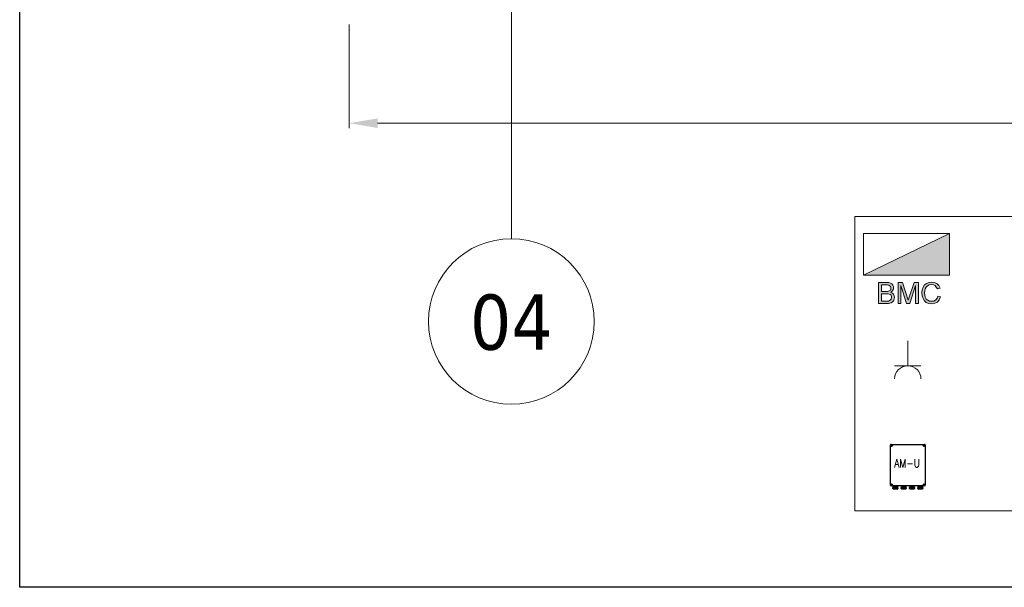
# Model space of a CAD drawing. Extents: x 50445 to 145605, y -10968 to 41989.
# Tile 45 of 256: x 50445 to 53417, y 20584 to 22298. Entities that reach past the tile are written whole.
import ezdxf

# ---------------------------------------------------------------- set-up
doc = ezdxf.new("R2010")
doc.units = 0
doc.header["$LTSCALE"] = 414.30304
doc.header["$MEASUREMENT"] = 0
doc.linetypes.add('stramien', pattern=[22.225, 12.7, -3.175, 3.175, -3.175])
doc.layers.get('0').update_dxf_attribs({"linetype": 'CONTINUOUS'})
doc.layers.get('Defpoints').update_dxf_attribs({"linetype": 'CONTINUOUS'})
for name, color, linetype, lineweight in [('A-DETL-GENF', 3, 'CONTINUOUS', 18), ('LIJN18', 30, 'CONTINUOUS', 18), ('S-GRID', 1, 'CONTINUOUS', 18)]:
    doc.layers.add(name, color=color, linetype=linetype, lineweight=lineweight)
doc.styles.add('ROMANS', font='romans', dxfattribs={"width": 0.8})
doc.styles.add('Tahoma', font='tahoma.ttf', dxfattribs={"height": 333.256173})
doc.dimstyles.get("Standard").update_dxf_attribs({"dimtxt": 0.18, "dimasz": 0.18, "dimexe": 0.18, "dimexo": 0.0625, "dimgap": 0.09, "dimtad": 0, "dimtih": 1, "dimtoh": 1, "dimdec": 4, "dimzin": 0, "dimdsep": 46, "dimtxsty": 'Standard', "dimcen": 0.09, "dimadec": 0, "dimazin": 0, "dimtfac": 1, "dimtdec": 4, "dimtofl": 0, "dimtmove": 0, "dimatfit": 3, "dimfxl": 1, "dimtolj": 1, "dimtzin": 0, "dimarcsym": 0})

# ---------------------------------------------------------------- blocks, each defined once
blk = doc.blocks.new('*D513')
at = {"layer": 'Defpoints', "color": 0, "linetype": 'Continuous', "lineweight": 0, "transparency": 16777216}
for p in [(51438.9, 22298.8), (58318.9, 22299.8), (51438.9, 21985.4)]:
    blk.add_point(p, dxfattribs=at)
at = {"layer": 'LIJN18', "color": 0, "linetype": 'Continuous', "lineweight": 0, "transparency": 16777216}
for p, q in [((51438.9, 22283.8), (51438.9, 21970.4)), ((58318.9, 22284.8), (58318.9, 21970.4)), ((58232.9, 21985.4), (51524.9, 21985.4))]:
    blk.add_line(p, q, dxfattribs=at)
for points in [[(51524.9, 21999.8), (51524.9, 21971.1), (51438.9, 21985.4)], [(58232.9, 21999.8), (58232.9, 21971.1), (58318.9, 21985.4)]]:
    blk.add_solid(points, dxfattribs=at)
at = {"layer": 'LIJN18', "color": 0, "linetype": 'Continuous', "lineweight": 0, "transparency": 16777216, "insert": (54878.9, 22053.4), "char_height": 86, "attachment_point": 5}
blk.add_mtext('\\A1;6555', dxfattribs=at)
blk = doc.blocks.new('Grid - 5 mm-3639987-plotview doorsnede C C  -  1 op 100')
at = {"layer": 'S-GRID'}
blk.add_circle((4516.6, -11135), 500, dxfattribs=at)
for start, end in [(360, 180), (180, 360)]:
    blk.add_arc((4516.6, -11135), 500, start, end, dxfattribs=at)
blk = doc.blocks.new('65_KU_symbool - brandmeldcentrale - 65_KU_symbool - brandmeldcentrale-3618084-renvooi bouwvoorbereiding')
at = {"layer": 'A-DETL-GENF'}
for points in [[(7704, 45416), (8362, 45416), (8362, 45906), (7347, 45416)], [(7993, 45081), (7993, 45331), (7943, 45331), (7875, 45120), (7805, 45331), (7755, 45331), (7755, 45081), (7787, 45081), (7787, 45293), (7855, 45081), (7893, 45081), (7961, 45293), (7961, 45081), (7966, 45081)], [(8152, 45078), (8187, 45084), (8217, 45099), (8240, 45125), (8255, 45161), (8222, 45169), (8214, 45143), (8196, 45122), (8175, 45111), (8149, 45108), (8122, 45112), (8105, 45119), (8087, 45134), (8075, 45155), (8070, 45178), (8067, 45208), (8070, 45231), (8075, 45255), (8084, 45275), (8105, 45292), (8122, 45302), (8149, 45305), (8172, 45302), (8190, 45293), (8205, 45275), (8217, 45255), (8249, 45261), (8234, 45293), (8214, 45313), (8184, 45328), (8149, 45334), (8120, 45331), (8090, 45319), (8067, 45302), (8049, 45275), (8037, 45243), (8034, 45208), (8037, 45172), (8051, 45137), (8064, 45113), (8087, 45093), (8114, 45081), (8149, 45078)]]:
    blk.add_hatch(color=256, dxfattribs=at).paths.add_polyline_path(points, flags=0)
h = blk.add_hatch(color=256, dxfattribs=at)
h.paths.add_polyline_path([(7634, 45081), (7640, 45081), (7661, 45085), (7684, 45096), (7698, 45111), (7705, 45119), (7711, 45152), (7708, 45172), (7696, 45194), (7687, 45205), (7667, 45213), (7681, 45222), (7693, 45237), (7699, 45252), (7702, 45266), (7699, 45284), (7693, 45299), (7681, 45313), (7658, 45324), (7643, 45329), (7614, 45331), (7525, 45331), (7525, 45081), (7620, 45081)], flags=0)
h.paths.add_polyline_path([(7640, 45111), (7558, 45111), (7558, 45196), (7640, 45195), (7652, 45193), (7664, 45187), (7672, 45178), (7678, 45166), (7678, 45152), (7672, 45131), (7658, 45118), (7643, 45111)], flags=0)
h.paths.add_polyline_path([(7558, 45225), (7558, 45302), (7634, 45301), (7646, 45299), (7664, 45284), (7670, 45275), (7670, 45252), (7664, 45240), (7652, 45233), (7640, 45227), (7631, 45225), (7566, 45225)], flags=0)
for p, q in [((8362, 45906), (7347, 45906)), ((7347, 45906), (7347, 45416)), ((8362, 45906), (7347, 45416)), ((7347, 45906), (8362, 45906)), ((7347, 45416), (7347, 45906)), ((8362, 45416), (8362, 45906)), ((8362, 45906), (8362, 45416)), ((7347, 45416), (8362, 45416)), ((8362, 45416), (7347, 45416)), ((7525, 45331), (7525, 45081)), ((7620, 45331), (7525, 45331)), ((7558, 45225), (7558, 45302)), ((7558, 45302), (7608, 45302)), ((7608, 45302), (7631, 45302)), ((7646, 45328), (7620, 45331)), ((7631, 45302), (7646, 45299)), ((7664, 45322), (7646, 45328)), ((7646, 45299), (7664, 45284)), ((7681, 45313), (7664, 45322)), ((7664, 45284), (7670, 45275)), ((7693, 45299), (7681, 45313)), ((7699, 45284), (7693, 45299)), ((7702, 45266), (7699, 45284)), ((7755, 45331), (7755, 45081)), ((7805, 45331), (7755, 45331)), ((7787, 45081), (7787, 45293)), ((7787, 45293), (7855, 45081)), ((7875, 45120), (7805, 45331)), ((7943, 45331), (7875, 45120)), ((7893, 45081), (7961, 45293)), ((7993, 45331), (7943, 45331)), ((7961, 45293), (7961, 45081)), ((7993, 45081), (7993, 45331)), ((8067, 45302), (8049, 45275)), ((8090, 45319), (8067, 45302)), ((8084, 45275), (8102, 45290)), ((8120, 45331), (8090, 45319)), ((8102, 45290), (8122, 45302)), ((8152, 45334), (8120, 45331)), ((8122, 45302), (8149, 45305)), ((8149, 45305), (8172, 45302)), ((8184, 45328), (8152, 45334)), ((8172, 45302), (8190, 45293)), ((8214, 45313), (8184, 45328)), ((8190, 45293), (8205, 45275)), ((8234, 45293), (8214, 45313)), ((8249, 45261), (8234, 45293)), ((7614, 45225), (7558, 45225)), ((7558, 45196), (7617, 45196)), ((7558, 45111), (7558, 45196)), ((7631, 45225), (7614, 45225)), ((7617, 45196), (7637, 45196)), ((7643, 45228), (7631, 45225)), ((7637, 45196), (7652, 45193)), ((7655, 45234), (7643, 45228)), ((7652, 45193), (7664, 45187)), ((7664, 45240), (7655, 45234)), ((7670, 45252), (7664, 45240)), ((7664, 45187), (7672, 45178)), ((7667, 45213), (7681, 45222)), ((7687, 45205), (7667, 45213)), ((7670, 45275), (7670, 45263)), ((7670, 45263), (7670, 45252)), ((7672, 45178), (7678, 45166)), ((7678, 45166), (7678, 45152)), ((7681, 45222), (7693, 45237)), ((7699, 45190), (7687, 45205)), ((7693, 45237), (7699, 45252)), ((7699, 45252), (7702, 45266)), ((7708, 45172), (7699, 45190)), ((7711, 45152), (7708, 45172)), ((8037, 45243), (8034, 45208)), ((8034, 45208), (8037, 45172)), ((8049, 45275), (8037, 45243)), ((8037, 45172), (8049, 45140)), ((8067, 45208), (8070, 45231)), ((8070, 45178), (8067, 45208)), ((8070, 45231), (8075, 45255)), ((8075, 45155), (8070, 45178)), ((8075, 45255), (8084, 45275)), ((8205, 45275), (8217, 45255)), ((8222, 45169), (8214, 45143)), ((8217, 45255), (8249, 45261)), ((8255, 45161), (8222, 45169)), ((8240, 45125), (8255, 45161)), ((7525, 45081), (7620, 45081)), ((7620, 45111), (7558, 45111)), ((7634, 45111), (7620, 45111)), ((7620, 45081), (7640, 45081)), ((7643, 45111), (7634, 45111)), ((7640, 45081), (7658, 45084)), ((7661, 45119), (7643, 45111)), ((7658, 45084), (7672, 45090)), ((7672, 45131), (7661, 45119)), ((7678, 45152), (7672, 45131)), ((7672, 45090), (7684, 45096)), ((7684, 45096), (7696, 45108)), ((7696, 45108), (7705, 45119)), ((7705, 45119), (7708, 45137)), ((7708, 45137), (7711, 45152)), ((7755, 45081), (7787, 45081)), ((7855, 45081), (7893, 45081)), ((7961, 45081), (7993, 45081)), ((8049, 45140), (8064, 45113)), ((8064, 45113), (8087, 45093)), ((8087, 45134), (8075, 45155)), ((8105, 45119), (8087, 45134)), ((8087, 45093), (8114, 45081)), ((8125, 45111), (8105, 45119)), ((8114, 45081), (8152, 45078)), ((8149, 45108), (8125, 45111)), ((8175, 45111), (8149, 45108)), ((8152, 45078), (8187, 45084)), ((8196, 45122), (8175, 45111)), ((8187, 45084), (8217, 45099)), ((8214, 45143), (8196, 45122)), ((8217, 45099), (8240, 45125))]:
    blk.add_line(p, q, dxfattribs=at)

msp = doc.modelspace()

# ---------------------------------------------------------------- linework, layer by layer
at = {"linetype": 'Continuous', "lineweight": 0}
for p, q in [((53125.3, 21328.9), (53125.3, 21253.1)), ((53125.3, 21253.1), (53085.4, 21253.1)), ((53125.3, 21253.1), (53165.2, 21253.1))]:
    msp.add_line(p, q, dxfattribs=at)
for p, q in [((53073.1, 20892.7), (53073.1, 21013.7)), ((53075.1, 21015.7), (53176.1, 21015.7)), ((53178.1, 21013.7), (53178.1, 20892.7)), ((53176.1, 20890.7), (53075.1, 20890.7)), ((53080.6, 20888.2), (53080.6, 20890.7)), ((53080.6, 20890.7), (53095.6, 20890.7)), ((53095.6, 20888.2), (53080.6, 20888.2)), ((53080.6, 20882.7), (53080.6, 20885.7)), ((53080.6, 20885.7), (53095.6, 20885.7)), ((53093.6, 20880.7), (53082.6, 20880.7)), ((53083.1, 20888.2), (53083.1, 20885.7)), ((53088.1, 20890.7), (53088.1, 20890.7)), ((53093.1, 20888.2), (53093.1, 20885.7)), ((53095.6, 20890.7), (53095.6, 20888.2)), ((53095.6, 20885.7), (53095.6, 20882.7)), ((53105.6, 20888.2), (53105.6, 20890.7)), ((53105.6, 20890.7), (53120.6, 20890.7)), ((53120.6, 20888.2), (53105.6, 20888.2)), ((53105.6, 20885.7), (53120.6, 20885.7)), ((53105.6, 20882.7), (53105.6, 20885.7)), ((53118.6, 20880.7), (53107.6, 20880.7)), ((53108.1, 20888.2), (53108.1, 20885.7)), ((53113.1, 20890.7), (53113.1, 20890.7)), ((53118.1, 20888.2), (53118.1, 20885.7)), ((53120.6, 20890.7), (53120.6, 20888.2)), ((53120.6, 20885.7), (53120.6, 20882.7)), ((53130.6, 20888.2), (53130.6, 20890.7)), ((53130.6, 20890.7), (53145.6, 20890.7)), ((53145.6, 20888.2), (53130.6, 20888.2)), ((53130.6, 20882.7), (53130.6, 20885.7)), ((53130.6, 20885.7), (53145.6, 20885.7)), ((53143.6, 20880.7), (53132.6, 20880.7)), ((53133.1, 20888.2), (53133.1, 20885.7)), ((53138.1, 20890.7), (53138.1, 20890.7)), ((53143.1, 20888.2), (53143.1, 20885.7)), ((53145.6, 20890.7), (53145.6, 20888.2)), ((53145.6, 20885.7), (53145.6, 20882.7)), ((53155.6, 20888.2), (53155.6, 20890.7)), ((53155.6, 20890.7), (53170.6, 20890.7)), ((53170.6, 20888.2), (53155.6, 20888.2)), ((53155.6, 20882.7), (53155.6, 20885.7)), ((53155.6, 20885.7), (53170.6, 20885.7)), ((53168.6, 20880.7), (53157.6, 20880.7)), ((53158.1, 20888.2), (53158.1, 20885.7)), ((53163.1, 20890.7), (53163.1, 20890.7)), ((53168.1, 20888.2), (53168.1, 20885.7)), ((53170.6, 20890.7), (53170.6, 20888.2)), ((53170.6, 20885.7), (53170.6, 20882.7))]:
    msp.add_line(p, q)
msp.add_lwpolyline([(50444.8, 20584.4), (50444.8, 30859.5), (65294.8, 30859.5), (65294.8, 20584.4)], close=True)
msp.add_lwpolyline([(55857.2, 20815.6), (52965.9, 20815.6), (52965.9, 21703.4), (55857.2, 21703.4)], close=True, dxfattribs=at)
for centre, radius in [((53076.6, 21012.2), 2.5), ((53076.6, 21012.2), 1), ((53174.6, 21012.2), 2.5), ((53174.6, 21012.2), 1), ((53076.6, 20894.2), 2.5), ((53076.6, 20894.2), 1), ((53174.6, 20894.2), 2.5), ((53174.6, 20894.2), 1)]:
    msp.add_circle(centre, radius)
msp.add_arc((53125.3, 21213.2), 39.9, 0, 180, dxfattribs=at)
for centre, start, end in [((53075.1, 21013.7), 90, 180), ((53176.1, 21013.7), 0, 90), ((53075.1, 20892.7), 180, 270), ((53082.6, 20882.7), 180, 270), ((53093.6, 20882.7), 270, 0), ((53107.6, 20882.7), 180, 270), ((53118.6, 20882.7), 270, 0), ((53132.6, 20882.7), 180, 270), ((53143.6, 20882.7), 270, 0), ((53157.6, 20882.7), 180, 270), ((53168.6, 20882.7), 270, 0), ((53176.1, 20892.7), 270, 0)]:
    msp.add_arc(centre, 2, start, end)
at = {"layer": 'S-GRID', "linetype": 'stramien'}
msp.add_line((51928.9, 21636.8), (51928.9, 22788.8), dxfattribs=at)

# ---------------------------------------------------------------- block references
at = {"xscale": 0.2560000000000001, "yscale": 0.2560000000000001, "zscale": 0.2560000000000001}
msp.add_blockref('65_KU_symbool - brandmeldcentrale - 65_KU_symbool - brandmeldcentrale-3618084-renvooi bouwvoorbereiding', (51111.1, 9900.2), dxfattribs=at)
at = {"layer": 'S-GRID', "xscale": 0.5, "yscale": 0.5, "zscale": 0.5}
msp.add_blockref('Grid - 5 mm-3639987-plotview doorsnede C C  -  1 op 100', (49670.6, 26954.3), dxfattribs=at)

# ---------------------------------------------------------------- texts
at = {"insert": (53084.8, 20971.4), "char_height": 25, "width": 55.8, "attachment_point": 1, "style": 'ROMANS'}
msp.add_mtext('AM-U', dxfattribs=at)

# ---------------------------------------------------------------- dimensions: what is measured, and where the dimension line sits
at = {"layer": 'LIJN18', "linetype": 'Continuous', "lineweight": 0}
dim = msp.add_linear_dim(base=(51438.9, 21985.4), p1=(58318.9, 22299.8), p2=(51438.9, 22298.8), text='6555', dimstyle='Standard', override={"dimtxt": 86, "dimasz": 86, "dimexe": 15, "dimexo": 15, "dimgap": 25, "dimtad": 1, "dimdec": 0, "dimdsep": 0, "dimpost": '<>', "dimlwd": 0, "dimlwe": 0}, dxfattribs=at)
dim.commit()
dim.dimension.update_dxf_attribs({"geometry": '*D513', "text_midpoint": (54878.9, 22053.4)})

# ---------------------------------------------------------------- next in the draw order: texts
at = {"layer": 'S-GRID', "insert": (51928.9, 21468.3), "char_height": 166.63, "width": 302.385, "attachment_point": 2, "line_spacing_factor": 1.000232, "style": 'Tahoma', "bg_fill": 3, "box_fill_scale": 1.25, "bg_fill_color": 0, "bg_fill_transparency": 0}
msp.add_mtext('04', dxfattribs=at)

doc.saveas('drawing.dxf')
